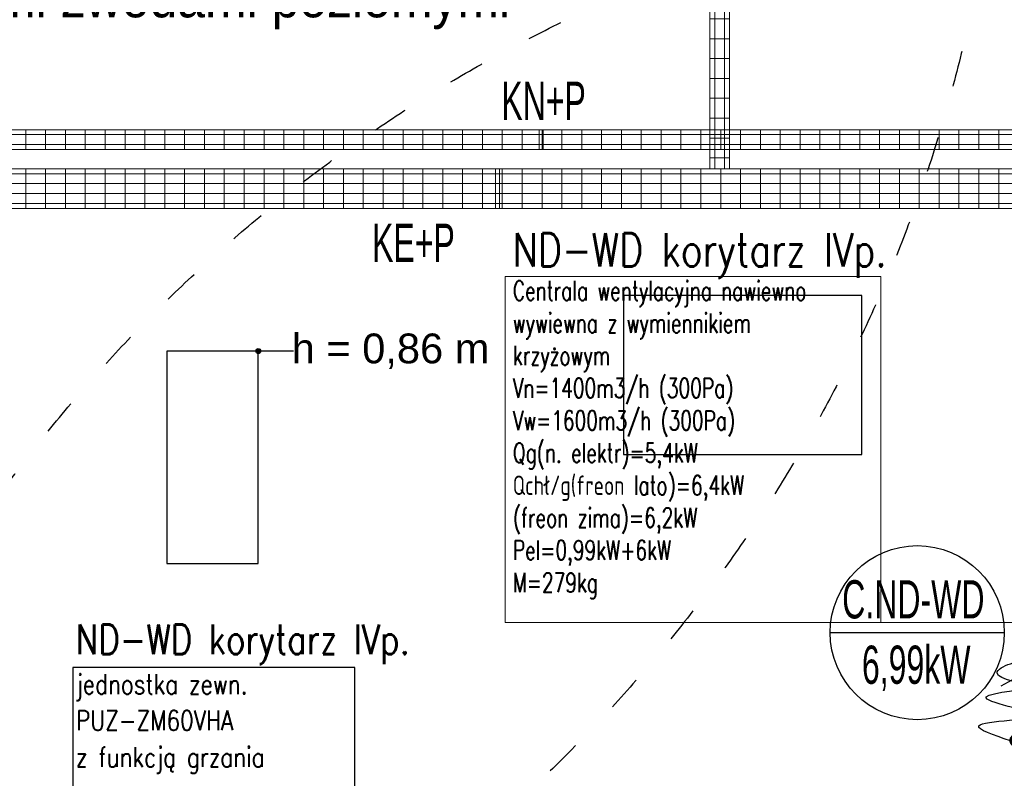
# Model space of a CAD drawing. Header units: millimetres. Extents: x -165365 to -33565, y 7406 to 103342.
# Tile 72 of 256: x -108531 to -103572, y 31175 to 34996. Entities that reach past the tile are written whole.
import ezdxf
from ezdxf.enums import TextEntityAlignment as Align

# ---------------------------------------------------------------- set-up
doc = ezdxf.new("R2010")
doc.units = ezdxf.units.MM
doc.header["$MEASUREMENT"] = 0
doc.linetypes.add('ACAD_ISO03W100', pattern=[150, 60, -90])
doc.linetypes.add('Wipeout_Contour', pattern=[1000, 0, -1000])
for name, color, linetype, lineweight in [('2DE_PRO_CblfEZ', 80, 'Continuous', 15), ('CP_DETAL', 33, 'Continuous', 9), ('HVAC_WENTYLACJA_ETYKIETY', 3, 'Continuous', 18)]:
    doc.layers.add(name, color=color, linetype=linetype, lineweight=lineweight)
for name, color, linetype in [('ELEK CIENKIE', 80, 'Continuous'), ('ELEK GNIAZDA', 234, 'Continuous'), ('ELEK OPIS', 140, 'Continuous'), ('HVAC_CT_opisy', 3, 'Continuous'), ('Linia', 252, 'Continuous'), ('Słup', 252, 'Continuous'), ('Tekst', 252, 'Continuous')]:
    doc.layers.add(name, color=color, linetype=linetype)
doc.styles.add('Arial', font='arial.ttf')
doc.styles.add('CP_ATTR', font='arial.ttf')
doc.styles.add('OPIS1', font='ROMANS.SHX', dxfattribs={"width": 0.9})
doc.styles.add('ROMANS', font='romans.shx')
doc.styles.add('Times new roman', font='arial.ttf')
pattern_1 = [(90, (-3e-14, -25), (-100, 6e-15), [])]

# ---------------------------------------------------------------- blocks, each defined once
blk = doc.blocks.new('A$C67C5DD4D')
at = {"layer": 'Tekst', "insert": (47744.3, 15668.3), "char_height": 150, "attachment_point": 2, "style": 'Times new roman'}
blk.add_mtext('\\A1;{\\fArial|b0|i0|c0|p38;h = 0,86 m}', dxfattribs=at)
at = {"color": 254, "linetype": 'Wipeout_Contour', "lineweight": 0, "ltscale": 436795.828852}
blk.add_wipeout([(48918.5, 15059.6), (50118.5, 15059.6), (50118.5, 15859.6), (48918.5, 15859.6)], dxfattribs=at).dxf.layer = 'Słup'
at = {"color": 254, "linetype": 'Wipeout_Contour', "lineweight": 0, "ltscale": 446629.539433}
blk.add_wipeout([(46618.5, 14510), (47078.5, 14510), (47078.5, 15580), (46618.5, 15580)], dxfattribs=at).dxf.layer = 'Słup'
at = {"layer": 'Linia', "linetype": 'Continuous'}
blk.add_hatch(color=256, dxfattribs=at).paths.add_polyline_path([(47091, 15580), (47090.1, 15584.8), (47087.4, 15588.8), (47083.3, 15591.5), (47078.5, 15592.5), (47073.8, 15591.5), (47069.7, 15588.8), (47067, 15584.8), (47066, 15580), (47067, 15575.2), (47069.7, 15571.2), (47073.8, 15568.5), (47078.5, 15567.5), (47083.3, 15568.5), (47087.4, 15571.2), (47090.1, 15575.2)])
at = {"layer": 'Linia'}
blk.add_line((47255.4, 15580), (47091, 15580), dxfattribs=at)
blk.add_circle((47078.5, 15580), 12.5, dxfattribs=at)
at = {"layer": 'Słup'}
for p, q in [((50118.5, 15859.6), (48918.5, 15859.6)), ((48918.5, 15859.6), (48918.5, 15059.6)), ((50118.5, 15059.6), (50118.5, 15859.6)), ((47078.5, 15580), (46618.5, 15580)), ((46618.5, 15580), (46618.5, 14510)), ((47078.5, 14510), (47078.5, 15580)), ((48918.5, 15059.6), (50118.5, 15059.6)), ((46618.5, 14510), (47078.5, 14510))]:
    blk.add_line(p, q, dxfattribs=at)
blk = doc.blocks.new('wypust 5-przewodowy')
at = {"layer": 'ELEK GNIAZDA'}
h = blk.add_hatch(dxfattribs=at)
h.set_pattern_fill('ANSI31', color=256, scale=0.40095, angle=360, style=0)
h.set_pattern_definition([(45, (50826.497237, 127255.50113), (-0.03543930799, 0.03543930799), [])])
edge = h.paths.add_edge_path()
edge.add_line((4, 2.63), (1.14, 2.63))
edge.add_arc((2.57, 0), 2.99, 118.546, 177.3028)
edge.add_spline(control_points=[(-0.42, 0.14), (-0.28, 0.09), (-0.14, 0.05), (0, 0)], knot_values=[0, 0, 0, 0, 0.181487, 0.181487, 0.181487, 0.181487], weights=[1, 1, 1, 1], degree=3, periodic=0)
edge.add_line((0, 0), (-0.43, 0))
edge.add_arc((2.57, 0), 2.99, 180, 0)
edge.add_arc((2.57, 0), 2.99, 0, 61.454)
blk.add_line((-4.78, 27.63), (9.47, 35.6), dxfattribs=at)
blk.add_spline([(0, 0), (-16.03, 7.5), (12.28, 12.95), (-12.28, 22.15), (8.87, 27.61), (-6.82, 34.08), (0, 38.85), (1.36, 38.85), (1.36, 38.17)], degree=3, dxfattribs=at)
at = {"layer": 'ELEK GNIAZDA', "style": 'Arial', "width": 0.85}
blk.add_text('5', height=12, dxfattribs=at).set_placement((11.28, 27.07, 5562.84))
blk = doc.blocks.new('2Dcblfmark100')
at = {"color": 3}
for p, q in [((-10, -50), (-10, 50)), ((10, -50), (10, 50))]:
    blk.add_line(p, q, dxfattribs=at)
blk = doc.blocks.new('2dcblf_korcf54v_b200_h054_ffy9vo6')
at = {"layer": 'CP_DETAL'}
h = blk.add_hatch(dxfattribs=at)
h.set_pattern_fill('_USER', color=256, scale=100, angle=90, style=0, pattern_type=0)
h.set_pattern_definition(pattern_1)
h.paths.add_polyline_path([(0, 100), (18031.3, 100), (18031.3, -100), (0, -100)])
for p, q in [((0, 100), (18031.3, 100)), ((0, -100), (18031.3, -100))]:
    blk.add_line(p, q)
for p, q in [((18031.3, 75), (0, 75)), ((18031.3, 25), (0, 25)), ((0, -25), (18031.3, -25)), ((18031.3, -75), (0, -75))]:
    blk.add_line(p, q, dxfattribs=at)
at = {"yscale": 2}
blk.add_blockref('2Dcblfmark100', (6000, 0), dxfattribs=at)
at = {"linetype": 'ByBlock', "style": 'CP_ATTR', "flags": 9}
for tag in ['NAME', 'NUMBER', 'GROUP', 'ORDER-NO', 'PRODUCER', 'COUPLERS', 'MOUNTDIST', 'MOUNTINGS', 'OTHER', 'WEIGHT', 'DIVIDER', 'COVER']:
    blk.add_attdef(tag, text='', height=0.00005, dxfattribs=at).set_placement((-0.1, 0), align=Align.MIDDLE_LEFT)
blk = doc.blocks.new('2dcblf_korcf54v_b100_h054_5wanmtk')
at = {"layer": 'CP_DETAL'}
h = blk.add_hatch(dxfattribs=at)
h.set_pattern_fill('_USER', color=256, scale=100, angle=90, style=0, pattern_type=0)
h.set_pattern_definition(pattern_1)
h.paths.add_polyline_path([(0, 50), (5375.6, 50), (5375.6, -50), (0, -50)])
for p, q in [((0, -50), (0, 50)), ((0, 50), (5375.6, 50)), ((5375.6, -50), (5375.6, 50)), ((0, -50), (5375.6, -50))]:
    blk.add_line(p, q)
for p, q in [((5375.6, 25), (0, 25)), ((0, -25), (5375.6, -25))]:
    blk.add_line(p, q, dxfattribs=at)
blk.add_blockref('2Dcblfmark100', (3000, 0))
at = {"linetype": 'ByBlock', "style": 'CP_ATTR', "flags": 9}
for tag in ['NAME', 'NUMBER', 'GROUP', 'ORDER-NO', 'PRODUCER', 'COUPLERS', 'MOUNTDIST', 'MOUNTINGS', 'OTHER', 'WEIGHT', 'DIVIDER', 'COVER']:
    blk.add_attdef(tag, text='', height=0.00005, dxfattribs=at).set_placement((-0.1, 0), align=Align.MIDDLE_LEFT)
blk = doc.blocks.new('2dcblf_korcf54v_b100_h054_axt7ro')
at = {"layer": 'CP_DETAL'}
h = blk.add_hatch(dxfattribs=at)
h.set_pattern_fill('_USER', color=256, scale=100, angle=90, style=0, pattern_type=0)
h.set_pattern_definition(pattern_1)
h.paths.add_polyline_path([(0, 50), (17644.2, 50), (17644.2, -50), (0, -50)])
for p, q in [((0, 50), (17644.2, 50)), ((0, -50), (17644.2, -50))]:
    blk.add_line(p, q)
for p, q in [((17644.2, 25), (0, 25)), ((0, -25), (17644.2, -25))]:
    blk.add_line(p, q, dxfattribs=at)
blk.add_blockref('2Dcblfmark100', (6000, 0))
at = {"linetype": 'ByBlock', "style": 'CP_ATTR', "flags": 9}
for tag in ['NAME', 'NUMBER', 'GROUP', 'ORDER-NO', 'PRODUCER', 'COUPLERS', 'MOUNTDIST', 'MOUNTINGS', 'OTHER', 'WEIGHT', 'DIVIDER', 'COVER']:
    blk.add_attdef(tag, text='', height=0.00005, dxfattribs=at).set_placement((-0.1, 0), align=Align.MIDDLE_LEFT)

msp = doc.modelspace()

# ---------------------------------------------------------------- block references
msp.add_blockref('A$C67C5DD4D', (-154407.14734, 17746.99902))

# ---------------------------------------------------------------- next in the draw order: linework, layer by layer
at = {"layer": 'ELEK CIENKIE', "color": 232, "linetype": 'ACAD_ISO03W100', "ltscale": 3}
for centre in [(-111113.41336, 36619.62119), (-102512.5, 28196.39876)]:
    msp.add_circle(centre, 7540, dxfattribs=at)
at = {"layer": 'ELEK OPIS'}
msp.add_line((-104448.41829, 31908.6883), (-103571.56033, 31908.6883), dxfattribs=at)
msp.add_circle((-104009.98931, 31908.6883), 438.42898, dxfattribs=at)
at = {"layer": 'HVAC_CT_opisy', "transparency": 33554687, "elevation": 0.00006}
msp.add_lwpolyline([(-108263.08607, 30444.16483), (-106842.00369, 30444.16483), (-106842.00369, 31733.98011), (-108263.08607, 31733.98011)], close=True, dxfattribs=at)
at = {"layer": 'HVAC_WENTYLACJA_ETYKIETY'}
msp.add_lwpolyline([(-106085.22864, 33703.36635), (-104194.22108, 33703.36635), (-104194.22108, 31959.64517), (-106085.22864, 31959.64517)], close=True, dxfattribs=at)
msp.add_lwpolyline([(-104604.32892, 31959.64517), (-102474.09956, 31959.64517)], dxfattribs=at)

# ---------------------------------------------------------------- next in the draw order: block references
at = {"layer": '2DE_PRO_CblfEZ', "rotation": 270}
msp.add_blockref('2dcblf_korcf54v_b100_h054_5wanmtk', (-105005.04659, 39620.82507), dxfattribs=at)
at = {"layer": '2DE_PRO_CblfEZ'}
for name, p in [('2dcblf_korcf54v_b100_h054_axt7ro', (-111904.8164, 34392.11959)), ('2dcblf_korcf54v_b200_h054_ffy9vo6', (-112123.79397, 34145.27329))]:
    msp.add_blockref(name, p, dxfattribs=at)
at = {"layer": 'ELEK GNIAZDA', "xscale": 10, "yscale": 10, "zscale": 10}
msp.add_blockref('wypust 5-przewodowy', (-103539.69903, 31363.91909), dxfattribs=at)

# ---------------------------------------------------------------- next in the draw order: texts
at = {"layer": '2DE_PRO_CblfEZ', "style": 'Arial', "width": 0.6}
for s, p in [('KN+P', (-106104.86161, 34491.45088)), ('KE+P', (-106755.71748, 33776.07265))]:
    msp.add_text(s, height=192.456, dxfattribs=at).set_placement(p)
at = {"layer": 'ELEK OPIS', "style": 'Arial'}
for s, height, width, p in [(' z istniejącymi zwodami poziomymi', 200, 0.9, (-109958.58241, 35007.88932)), ('C.ND-WD', 192.456, 0.6, (-104387.98596, 31980.5)), ('6,99kW', 192.456, 0.6, (-104288.61251, 31651.04607))]:
    msp.add_text(s, height=height, dxfattribs=dict(at, width=width)).set_placement(p)
at = {"layer": 'HVAC_CT_opisy', "transparency": 33554687, "style": 'ROMANS', "width": 0.8}
for s, p in [('jednostka zewn.', (-108247.16204, 31598.99584, 0.00006)), ('PUZ-ZM60VHA', (-108247.16204, 31416.90874, 0.00006)), ('z funkcją grzania', (-108247.16204, 31232.14932, 0.00006))]:
    msp.add_text(s, height=100, dxfattribs=at).set_placement(p)
at = {"layer": 'HVAC_WENTYLACJA_ETYKIETY', "attachment_point": 1, "style": 'OPIS1'}
for insert, char_height, width in [((-106047.25454, 33920.49536), 168, 2365.2602815), ((-108247.4686, 31950.19808), 150, 2111.839537)]:
    msp.add_mtext('\\C6;\\W0.8;ND-WD korytarz IVp.', dxfattribs=dict(at, insert=insert, char_height=char_height, width=width))
at = {"layer": 'HVAC_WENTYLACJA_ETYKIETY', "insert": (-106047.25454, 33680.26718), "char_height": 98, "width": 2365.2602815, "attachment_point": 1}
msp.add_mtext('\\Fromans|c238;\\W0.7;Centrala wentylacyjna nawiewno \\Pwywiewna z wymiennikiem \\Pkrzyżowym \\PVn=1400m3/h (300Pa)\\PVw=1600m3/h (300Pa)\\PQg(n. elektr)=5,4kW\\PQchł/g(freon lato)=6,4kW\\P(freon zima)=6,2kW\\PPel=0,99kW+6kW\\PM=279kg', dxfattribs=at)

doc.saveas('drawing.dxf')
